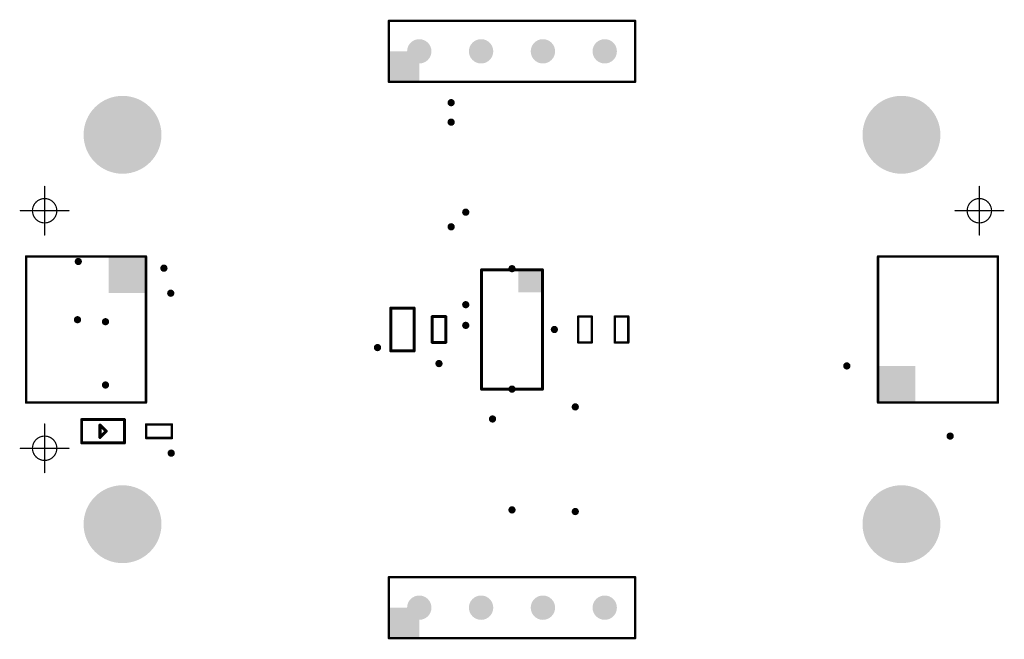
# Model space of a CAD drawing. Header units: inches. Extents: x 0.3 to 40.7, y 0 to 25.4.
import ezdxf

# ---------------------------------------------------------------- set-up
doc = ezdxf.new("R2010")
doc.units = ezdxf.units.IN
for name, color, linetype in [('Pad Holes', 156, 'Continuous'), ('Top Assembly', 56, 'Continuous'), ('Via Holes', 16, 'Continuous')]:
    doc.layers.add(name, color=color, linetype=linetype)

# ---------------------------------------------------------------- blocks, each defined once
blk = doc.blocks.new('RES_0402_1789')
at = {"layer": 'Top Assembly', "const_width": 0.1}
for points in [[(-0.53, 0.28), (-0.53, -0.28)], [(-0.53, 0.28), (0.53, 0.28)], [(0.53, 0.28), (0.53, -0.28)], [(-0.53, -0.28), (0.53, -0.28)]]:
    blk.add_lwpolyline(points, dxfattribs=at)
at = {"layer": 'Top Assembly', "const_width": 0.05}
for points in [[(-0.555, 0.28, 1), (-0.505, 0.28, 1)], [(-0.555, 0.28, 1), (-0.505, 0.28, 1)], [(0.505, 0.28, 1), (0.555, 0.28, 1)], [(0.505, 0.28, 1), (0.555, 0.28, 1)], [(-0.555, -0.28, 1), (-0.505, -0.28, 1)], [(-0.555, -0.28, 1), (-0.505, -0.28, 1)], [(0.505, -0.28, 1), (0.555, -0.28, 1)], [(0.505, -0.28, 1), (0.555, -0.28, 1)]]:
    blk.add_lwpolyline(points, format="xyb", close=True, dxfattribs=at)
blk = doc.blocks.new('F_____________1___F_________1_1790')
at = {"layer": 'Top Assembly', "const_width": 0.05}
for points in [[(0, 0), (0, 1)], [(0, 0), (-1, 0)], [(1, 0), (0, 0)], [(0, -1), (0, 0)]]:
    blk.add_lwpolyline(points, dxfattribs=at)
at = {"layer": 'Top Assembly'}
for points, const_width in [([(-0.012, 1, 1), (0.012, 1, 1)], 0.025), ([(0.5, 0, 1), (-0.5, 0, 1)], 0.05), ([(-1.012, 0, 1), (-0.988, 0, 1)], 0.025), ([(-0.512, 0, 1), (-0.487, 0, 1)], 0.025), ([(-0.012, 0, 1), (0.012, 0, 1)], 0.025), ([(-0.012, 0, 1), (0.012, 0, 1)], 0.025), ([(-0.012, 0, 1), (0.012, 0, 1)], 0.025), ([(-0.012, 0, 1), (0.012, 0, 1)], 0.025), ([(0.487, 0, 1), (0.512, 0, 1)], 0.025), ([(0.988, 0, 1), (1.012, 0, 1)], 0.025), ([(-0.012, -1, 1), (0.012, -1, 1)], 0.025)]:
    blk.add_lwpolyline(points, format="xyb", close=True, dxfattribs=dict(at, const_width=const_width))
blk = doc.blocks.new('F_____________1___F_________1_1791')
at = {"layer": 'Top Assembly', "const_width": 0.05}
for points in [[(0, 0), (0, 1)], [(0, 0), (-1, 0)], [(0, -1), (0, 0)], [(1, 0), (0, 0)]]:
    blk.add_lwpolyline(points, dxfattribs=at)
at = {"layer": 'Top Assembly'}
for points, const_width in [([(-0.012, 1, 1), (0.012, 1, 1)], 0.025), ([(0.5, 0, 1), (-0.5, 0, 1)], 0.05), ([(-1.012, 0, 1), (-0.988, 0, 1)], 0.025), ([(-0.512, 0, 1), (-0.487, 0, 1)], 0.025), ([(-0.012, 0, 1), (0.012, 0, 1)], 0.025), ([(-0.012, 0, 1), (0.012, 0, 1)], 0.025), ([(-0.012, 0, 1), (0.012, 0, 1)], 0.025), ([(-0.012, 0, 1), (0.012, 0, 1)], 0.025), ([(0.487, 0, 1), (0.512, 0, 1)], 0.025), ([(0.988, 0, 1), (1.012, 0, 1)], 0.025), ([(-0.012, -1, 1), (0.012, -1, 1)], 0.025)]:
    blk.add_lwpolyline(points, format="xyb", close=True, dxfattribs=dict(at, const_width=const_width))
blk = doc.blocks.new('F_____________1___F_________1_1792')
at = {"layer": 'Top Assembly', "const_width": 0.05}
for points in [[(0, 0), (0, 1)], [(0, 0), (-1, 0)], [(0, -1), (0, 0)], [(1, 0), (0, 0)]]:
    blk.add_lwpolyline(points, dxfattribs=at)
at = {"layer": 'Top Assembly'}
for points, const_width in [([(-0.012, 1, 1), (0.012, 1, 1)], 0.025), ([(0.5, 0, 1), (-0.5, 0, 1)], 0.05), ([(-1.012, 0, 1), (-0.988, 0, 1)], 0.025), ([(-0.512, 0, 1), (-0.487, 0, 1)], 0.025), ([(-0.012, 0, 1), (0.012, 0, 1)], 0.025), ([(-0.012, 0, 1), (0.012, 0, 1)], 0.025), ([(-0.012, 0, 1), (0.012, 0, 1)], 0.025), ([(-0.012, 0, 1), (0.012, 0, 1)], 0.025), ([(0.487, 0, 1), (0.512, 0, 1)], 0.025), ([(0.988, 0, 1), (1.012, 0, 1)], 0.025), ([(-0.012, -1, 1), (0.012, -1, 1)], 0.025)]:
    blk.add_lwpolyline(points, format="xyb", close=True, dxfattribs=dict(at, const_width=const_width))
blk = doc.blocks.new('SM04B_SRSS_TB_LF__SN__F_________1_1793')
at = {"layer": 'Top Assembly'}
blk.add_hatch(color=56, dxfattribs=at).paths.add_polyline_path([(1.5, -2.125), (3, -2.125), (3, -0.6), (1.5, -0.6)])
at = {"layer": 'Top Assembly', "const_width": 0.1}
for points in [[(-3, 2.8), (-3, -2.125)], [(-3, 2.8), (0.675, 2.8)], [(0.675, 2.8), (3, 2.8)], [(3, 2.8), (3, -2.125)], [(-3, -2.125), (0, -2.125)], [(3, -2.125), (0, -2.125)]]:
    blk.add_lwpolyline(points, dxfattribs=at)
at = {"layer": 'Top Assembly', "const_width": 0.05}
for points in [[(-3.025, 2.8, 1), (-2.975, 2.8, 1)], [(-3.025, 2.8, 1), (-2.975, 2.8, 1)], [(0.65, 2.8, 1), (0.7, 2.8, 1)], [(0.65, 2.8, 1), (0.7, 2.8, 1)], [(2.975, 2.8, 1), (3.025, 2.8, 1)], [(2.975, 2.8, 1), (3.025, 2.8, 1)], [(-3.025, -2.125, 1), (-2.975, -2.125, 1)], [(-3.025, -2.125, 1), (-2.975, -2.125, 1)], [(-0.025, -2.125, 1), (0.025, -2.125, 1)], [(-0.025, -2.125, 1), (0.025, -2.125, 1)], [(2.975, -2.125, 1), (3.025, -2.125, 1)], [(2.975, -2.125, 1), (3.025, -2.125, 1)]]:
    blk.add_lwpolyline(points, format="xyb", close=True, dxfattribs=at)
blk = doc.blocks.new('SM04B_SRSS_TB_LF__SN__F_________1_1794')
at = {"layer": 'Top Assembly'}
blk.add_hatch(color=56, dxfattribs=at).paths.add_polyline_path([(1.5, -2.125), (3, -2.125), (3, -0.6), (1.5, -0.6)])
at = {"layer": 'Top Assembly', "const_width": 0.1}
for points in [[(-3, -2.125), (-3, 2.8)], [(0.675, 2.8), (-3, 2.8)], [(3, 2.8), (0.675, 2.8)], [(3, -2.125), (3, 2.8)], [(-3, -2.125), (0, -2.125)], [(3, -2.125), (0, -2.125)]]:
    blk.add_lwpolyline(points, dxfattribs=at)
at = {"layer": 'Top Assembly', "const_width": 0.05}
for points in [[(-3.025, 2.8, 1), (-2.975, 2.8, 1)], [(-3.025, 2.8, 1), (-2.975, 2.8, 1)], [(0.65, 2.8, 1), (0.7, 2.8, 1)], [(0.65, 2.8, 1), (0.7, 2.8, 1)], [(2.975, 2.8, 1), (3.025, 2.8, 1)], [(2.975, 2.8, 1), (3.025, 2.8, 1)], [(-3.025, -2.125, 1), (-2.975, -2.125, 1)], [(-3.025, -2.125, 1), (-2.975, -2.125, 1)], [(-0.025, -2.125, 1), (0.025, -2.125, 1)], [(-0.025, -2.125, 1), (0.025, -2.125, 1)], [(2.975, -2.125, 1), (3.025, -2.125, 1)], [(2.975, -2.125, 1), (3.025, -2.125, 1)]]:
    blk.add_lwpolyline(points, format="xyb", close=True, dxfattribs=at)
blk = doc.blocks.new('LEDC1608X80N_AK_1795')
at = {"layer": 'Top Assembly'}
for points, const_width in [([(0.88, 0.48), (-0.88, 0.48)], 0.12), ([(-0.88, 0.48), (-0.88, -0.48)], 0.12), ([(0.88, -0.48), (0.88, 0.48)], 0.12), ([(0.127, 0.254), (-0.127, 0)], 0.127), ([(0.127, -0.254), (-0.127, 0)], 0.127), ([(0.127, 0.254), (0.127, -0.254)], 0.127), ([(0.88, -0.48), (-0.88, -0.48)], 0.12)]:
    blk.add_lwpolyline(points, dxfattribs=dict(at, const_width=const_width))
for points, const_width in [([(-0.91, 0.48, 1), (-0.85, 0.48, 1)], 0.06), ([(-0.91, 0.48, 1), (-0.85, 0.48, 1)], 0.06), ([(0.85, 0.48, 1), (0.91, 0.48, 1)], 0.06), ([(0.85, 0.48, 1), (0.91, 0.48, 1)], 0.06), ([(-0.159, 0, 1), (-0.095, 0, 1)], 0.0635), ([(-0.159, 0, 1), (-0.095, 0, 1)], 0.0635), ([(0.095, 0.254, 1), (0.159, 0.254, 1)], 0.0635), ([(0.095, 0.254, 1), (0.159, 0.254, 1)], 0.0635), ([(0.095, -0.254, 1), (0.159, -0.254, 1)], 0.0635), ([(0.095, -0.254, 1), (0.159, -0.254, 1)], 0.0635), ([(-0.91, -0.48, 1), (-0.85, -0.48, 1)], 0.06), ([(-0.91, -0.48, 1), (-0.85, -0.48, 1)], 0.06), ([(0.85, -0.48, 1), (0.91, -0.48, 1)], 0.06), ([(0.85, -0.48, 1), (0.91, -0.48, 1)], 0.06)]:
    blk.add_lwpolyline(points, format="xyb", close=True, dxfattribs=dict(at, const_width=const_width))
blk = doc.blocks.new('RES_0402_1796')
at = {"layer": 'Top Assembly', "const_width": 0.1}
for points in [[(-0.53, 0.28), (-0.53, -0.28)], [(0.53, 0.28), (-0.53, 0.28)], [(0.53, 0.28), (0.53, -0.28)], [(0.53, -0.28), (-0.53, -0.28)]]:
    blk.add_lwpolyline(points, dxfattribs=at)
at = {"layer": 'Top Assembly', "const_width": 0.05}
for points in [[(-0.555, 0.28, 1), (-0.505, 0.28, 1)], [(-0.555, 0.28, 1), (-0.505, 0.28, 1)], [(0.505, 0.28, 1), (0.555, 0.28, 1)], [(0.505, 0.28, 1), (0.555, 0.28, 1)], [(-0.555, -0.28, 1), (-0.505, -0.28, 1)], [(-0.555, -0.28, 1), (-0.505, -0.28, 1)], [(0.505, -0.28, 1), (0.555, -0.28, 1)], [(0.505, -0.28, 1), (0.555, -0.28, 1)]]:
    blk.add_lwpolyline(points, format="xyb", close=True, dxfattribs=at)
blk = doc.blocks.new('PIN_HEADER_2_54___VERT__1_4POS_F_________1_1812')
at = {"layer": 'Pad Holes'}
h = blk.add_hatch(color=7, dxfattribs=at)
edge = h.paths.add_edge_path()
edge.add_arc((-3.81, 0), 0.5, 0, 360)
h = blk.add_hatch(color=7, dxfattribs=at)
edge = h.paths.add_edge_path()
edge.add_arc((-1.27, 0), 0.5, 0, 360)
h = blk.add_hatch(color=7, dxfattribs=at)
edge = h.paths.add_edge_path()
edge.add_arc((1.27, 0), 0.5, 0, 360)
h = blk.add_hatch(color=7, dxfattribs=at)
edge = h.paths.add_edge_path()
edge.add_arc((3.81, 0), 0.5, 0, 360)
at = {"layer": 'Top Assembly'}
blk.add_hatch(color=56, dxfattribs=at).paths.add_polyline_path([(-5.06, -1.25), (-3.81, -1.25), (-3.81, 0), (-5.06, 0)])
at = {"layer": 'Top Assembly', "const_width": 0.1}
for points in [[(-5.06, 1.25), (5.06, 1.25)], [(-5.06, -1.25), (-5.06, 1.25)], [(5.06, -1.25), (5.06, 1.25)], [(-5.06, -1.25), (5.06, -1.25)]]:
    blk.add_lwpolyline(points, dxfattribs=at)
at = {"layer": 'Top Assembly', "const_width": 0.05}
for points in [[(-5.085, 1.25, 1), (-5.035, 1.25, 1)], [(-5.085, 1.25, 1), (-5.035, 1.25, 1)], [(5.035, 1.25, 1), (5.085, 1.25, 1)], [(5.035, 1.25, 1), (5.085, 1.25, 1)], [(-5.085, -1.25, 1), (-5.035, -1.25, 1)], [(-5.085, -1.25, 1), (-5.035, -1.25, 1)], [(5.035, -1.25, 1), (5.085, -1.25, 1)], [(5.035, -1.25, 1), (5.085, -1.25, 1)]]:
    blk.add_lwpolyline(points, format="xyb", close=True, dxfattribs=at)
blk = doc.blocks.new('PIN_HEADER_2_54___VERT__1_4POS_F_________1_1813')
at = {"layer": 'Pad Holes'}
h = blk.add_hatch(color=7, dxfattribs=at)
edge = h.paths.add_edge_path()
edge.add_arc((-3.81, 0), 0.5, 0, 360)
h = blk.add_hatch(color=7, dxfattribs=at)
edge = h.paths.add_edge_path()
edge.add_arc((-1.27, 0), 0.5, 0, 360)
h = blk.add_hatch(color=7, dxfattribs=at)
edge = h.paths.add_edge_path()
edge.add_arc((1.27, 0), 0.5, 0, 360)
h = blk.add_hatch(color=7, dxfattribs=at)
edge = h.paths.add_edge_path()
edge.add_arc((3.81, 0), 0.5, 0, 360)
at = {"layer": 'Top Assembly'}
blk.add_hatch(color=56, dxfattribs=at).paths.add_polyline_path([(-5.06, -1.25), (-3.81, -1.25), (-3.81, 0), (-5.06, 0)])
at = {"layer": 'Top Assembly', "const_width": 0.1}
for points in [[(-5.06, 1.25), (5.06, 1.25)], [(-5.06, -1.25), (-5.06, 1.25)], [(5.06, -1.25), (5.06, 1.25)], [(-5.06, -1.25), (5.06, -1.25)]]:
    blk.add_lwpolyline(points, dxfattribs=at)
at = {"layer": 'Top Assembly', "const_width": 0.05}
for points in [[(-5.085, 1.25, 1), (-5.035, 1.25, 1)], [(-5.085, 1.25, 1), (-5.035, 1.25, 1)], [(5.035, 1.25, 1), (5.085, 1.25, 1)], [(5.035, 1.25, 1), (5.085, 1.25, 1)], [(-5.085, -1.25, 1), (-5.035, -1.25, 1)], [(-5.085, -1.25, 1), (-5.035, -1.25, 1)], [(5.035, -1.25, 1), (5.085, -1.25, 1)], [(5.035, -1.25, 1), (5.085, -1.25, 1)]]:
    blk.add_lwpolyline(points, format="xyb", close=True, dxfattribs=at)
blk = doc.blocks.new('CAP_0603_1814')
at = {"layer": 'Top Assembly', "const_width": 0.12}
for points in [[(-0.88, 0.48), (0.88, 0.48)], [(-0.88, 0.48), (-0.88, -0.48)], [(0.88, 0.48), (0.88, -0.48)], [(-0.88, -0.48), (0.88, -0.48)]]:
    blk.add_lwpolyline(points, dxfattribs=at)
at = {"layer": 'Top Assembly', "const_width": 0.06}
for points in [[(-0.91, 0.48, 1), (-0.85, 0.48, 1)], [(-0.91, 0.48, 1), (-0.85, 0.48, 1)], [(0.85, 0.48, 1), (0.91, 0.48, 1)], [(0.85, 0.48, 1), (0.91, 0.48, 1)], [(-0.91, -0.48, 1), (-0.85, -0.48, 1)], [(-0.91, -0.48, 1), (-0.85, -0.48, 1)], [(0.85, -0.48, 1), (0.91, -0.48, 1)], [(0.85, -0.48, 1), (0.91, -0.48, 1)]]:
    blk.add_lwpolyline(points, format="xyb", close=True, dxfattribs=at)
blk = doc.blocks.new('VL53L4CDV0DH_1_1815')
at = {"layer": 'Top Assembly'}
blk.add_hatch(color=56, dxfattribs=at).paths.add_polyline_path([(1.524, -1.25), (2.45, -1.25), (2.45, -0.254), (1.524, -0.254)])
at = {"layer": 'Top Assembly', "const_width": 0.127}
for points in [[(-2.45, 1.25), (-2.45, -1.25)], [(-2.45, 1.25), (2.45, 1.25)], [(2.45, 1.25), (2.45, -1.25)], [(-2.45, -1.25), (2.45, -1.25)]]:
    blk.add_lwpolyline(points, dxfattribs=at)
at = {"layer": 'Top Assembly', "const_width": 0.0635}
for points in [[(-2.482, 1.25, 1), (-2.418, 1.25, 1)], [(-2.482, 1.25, 1), (-2.418, 1.25, 1)], [(2.418, 1.25, 1), (2.482, 1.25, 1)], [(2.418, 1.25, 1), (2.482, 1.25, 1)], [(-2.482, -1.25, 1), (-2.418, -1.25, 1)], [(-2.482, -1.25, 1), (-2.418, -1.25, 1)], [(2.418, -1.25, 1), (2.482, -1.25, 1)], [(2.418, -1.25, 1), (2.482, -1.25, 1)]]:
    blk.add_lwpolyline(points, format="xyb", close=True, dxfattribs=at)
blk = doc.blocks.new('RES_0402_1816')
at = {"layer": 'Top Assembly', "const_width": 0.1}
for points in [[(-0.53, -0.28), (-0.53, 0.28)], [(0.53, 0.28), (-0.53, 0.28)], [(0.53, -0.28), (0.53, 0.28)], [(0.53, -0.28), (-0.53, -0.28)]]:
    blk.add_lwpolyline(points, dxfattribs=at)
at = {"layer": 'Top Assembly', "const_width": 0.05}
for points in [[(-0.555, 0.28, 1), (-0.505, 0.28, 1)], [(-0.555, 0.28, 1), (-0.505, 0.28, 1)], [(0.505, 0.28, 1), (0.555, 0.28, 1)], [(0.505, 0.28, 1), (0.555, 0.28, 1)], [(-0.555, -0.28, 1), (-0.505, -0.28, 1)], [(-0.555, -0.28, 1), (-0.505, -0.28, 1)], [(0.505, -0.28, 1), (0.555, -0.28, 1)], [(0.505, -0.28, 1), (0.555, -0.28, 1)]]:
    blk.add_lwpolyline(points, format="xyb", close=True, dxfattribs=at)
blk = doc.blocks.new('CAP_0402_1817')
at = {"layer": 'Top Assembly', "const_width": 0.12}
for points in [[(0.53, 0.28), (-0.53, 0.28)], [(-0.53, -0.28), (-0.53, 0.28)], [(0.53, -0.28), (0.53, 0.28)], [(0.53, -0.28), (-0.53, -0.28)]]:
    blk.add_lwpolyline(points, dxfattribs=at)
at = {"layer": 'Top Assembly', "const_width": 0.06}
for points in [[(-0.56, 0.28, 1), (-0.5, 0.28, 1)], [(-0.56, 0.28, 1), (-0.5, 0.28, 1)], [(0.5, 0.28, 1), (0.56, 0.28, 1)], [(0.5, 0.28, 1), (0.56, 0.28, 1)], [(-0.56, -0.28, 1), (-0.5, -0.28, 1)], [(-0.56, -0.28, 1), (-0.5, -0.28, 1)], [(0.5, -0.28, 1), (0.56, -0.28, 1)], [(0.5, -0.28, 1), (0.56, -0.28, 1)]]:
    blk.add_lwpolyline(points, format="xyb", close=True, dxfattribs=at)

msp = doc.modelspace()

# ---------------------------------------------------------------- hatches: boundary and pattern name
at = {"layer": 'Pad Holes'}
h = msp.add_hatch(color=7, dxfattribs=at)
edge = h.paths.add_edge_path()
edge.add_arc((4.5, 20.68), 1.6, 0, 360)
h = msp.add_hatch(color=7, dxfattribs=at)
edge = h.paths.add_edge_path()
edge.add_arc((36.5, 20.68), 1.6, 0, 360)
h = msp.add_hatch(color=7, dxfattribs=at)
edge = h.paths.add_edge_path()
edge.add_arc((4.5, 4.68), 1.6, 0, 360)
h = msp.add_hatch(color=7, dxfattribs=at)
edge = h.paths.add_edge_path()
edge.add_arc((36.5, 4.68), 1.6, 0, 360)
at = {"layer": 'Via Holes'}
h = msp.add_hatch(color=7, dxfattribs=at)
edge = h.paths.add_edge_path()
edge.add_arc((18, 22), 0.15, 0, 360)
h = msp.add_hatch(color=7, dxfattribs=at)
edge = h.paths.add_edge_path()
edge.add_arc((18, 21.2), 0.15, 0, 360)
h = msp.add_hatch(color=7, dxfattribs=at)
edge = h.paths.add_edge_path()
edge.add_arc((18.6, 17.5), 0.15, 0, 360)
h = msp.add_hatch(color=7, dxfattribs=at)
edge = h.paths.add_edge_path()
edge.add_arc((18, 16.9), 0.15, 0, 360)
h = msp.add_hatch(color=7, dxfattribs=at)
edge = h.paths.add_edge_path()
edge.add_arc((2.683, 15.475), 0.15, 0, 360)
h = msp.add_hatch(color=7, dxfattribs=at)
edge = h.paths.add_edge_path()
edge.add_arc((6.2, 15.2), 0.15, 0, 360)
h = msp.add_hatch(color=7, dxfattribs=at)
edge = h.paths.add_edge_path()
edge.add_arc((20.5, 15.18), 0.15, 0, 360)
h = msp.add_hatch(color=7, dxfattribs=at)
edge = h.paths.add_edge_path()
edge.add_arc((6.481, 14.171), 0.15, 0, 360)
h = msp.add_hatch(color=7, dxfattribs=at)
edge = h.paths.add_edge_path()
edge.add_arc((18.6, 13.7), 0.15, 0, 360)
h = msp.add_hatch(color=7, dxfattribs=at)
edge = h.paths.add_edge_path()
edge.add_arc((2.65, 13.082), 0.15, 0, 360)
h = msp.add_hatch(color=7, dxfattribs=at)
edge = h.paths.add_edge_path()
edge.add_arc((3.8, 13), 0.15, 0, 360)
h = msp.add_hatch(color=7, dxfattribs=at)
edge = h.paths.add_edge_path()
edge.add_arc((18.6, 12.85), 0.15, 0, 360)
h = msp.add_hatch(color=7, dxfattribs=at)
edge = h.paths.add_edge_path()
edge.add_arc((22.241, 12.68), 0.15, 0, 360)
h = msp.add_hatch(color=7, dxfattribs=at)
edge = h.paths.add_edge_path()
edge.add_arc((14.975, 11.937), 0.15, 0, 360)
h = msp.add_hatch(color=7, dxfattribs=at)
edge = h.paths.add_edge_path()
edge.add_arc((17.5, 11.28), 0.15, 0, 360)
h = msp.add_hatch(color=7, dxfattribs=at)
edge = h.paths.add_edge_path()
edge.add_arc((34.255, 11.183), 0.15, 0, 360)
h = msp.add_hatch(color=7, dxfattribs=at)
edge = h.paths.add_edge_path()
edge.add_arc((3.8, 10.4), 0.15, 0, 360)
h = msp.add_hatch(color=7, dxfattribs=at)
edge = h.paths.add_edge_path()
edge.add_arc((20.5, 10.23), 0.15, 0, 360)
h = msp.add_hatch(color=7, dxfattribs=at)
edge = h.paths.add_edge_path()
edge.add_arc((23.1, 9.5), 0.15, 0, 360)
h = msp.add_hatch(color=7, dxfattribs=at)
edge = h.paths.add_edge_path()
edge.add_arc((19.7, 9.003), 0.15, 0, 360)
h = msp.add_hatch(color=7, dxfattribs=at)
edge = h.paths.add_edge_path()
edge.add_arc((38.5, 8.3), 0.15, 0, 360)
h = msp.add_hatch(color=7, dxfattribs=at)
edge = h.paths.add_edge_path()
edge.add_arc((6.5, 7.6), 0.15, 0, 360)
h = msp.add_hatch(color=7, dxfattribs=at)
edge = h.paths.add_edge_path()
edge.add_arc((20.5, 5.267), 0.15, 0, 360)
h = msp.add_hatch(color=7, dxfattribs=at)
edge = h.paths.add_edge_path()
edge.add_arc((23.1, 5.2), 0.15, 0, 360)

# ---------------------------------------------------------------- block references
for name, p in [('PIN_HEADER_2_54___VERT__1_4POS_F_________1_1813', (20.5, 24.11)), ('PIN_HEADER_2_54___VERT__1_4POS_F_________1_1812', (20.5, 1.25))]:
    msp.add_blockref(name, p)
for name, p, rotation in [('F_____________1___F_________1_1791', (1.3, 17.56), 270), ('F_____________1___F_________1_1792', (39.7, 17.56), 270), ('SM04B_SRSS_TB_LF__SN__F_________1_1793', (3.337, 12.68), 90), ('SM04B_SRSS_TB_LF__SN__F_________1_1794', (37.663, 12.68), 270), ('VL53L4CDV0DH_1_1815', (20.5, 12.68), 90), ('CAP_0603_1814', (16, 12.68), 90), ('CAP_0402_1817', (17.5, 12.68), 270), ('RES_0402_1816', (23.5, 12.68), 270), ('RES_0402_1789', (25, 12.68), 90), ('LEDC1608X80N_AK_1795', (3.7, 8.5), 180), ('F_____________1___F_________1_1790', (1.3, 7.8), 270), ('RES_0402_1796', (6, 8.5), 180)]:
    msp.add_blockref(name, p, dxfattribs=dict(rotation=rotation))

doc.saveas('drawing.dxf')
